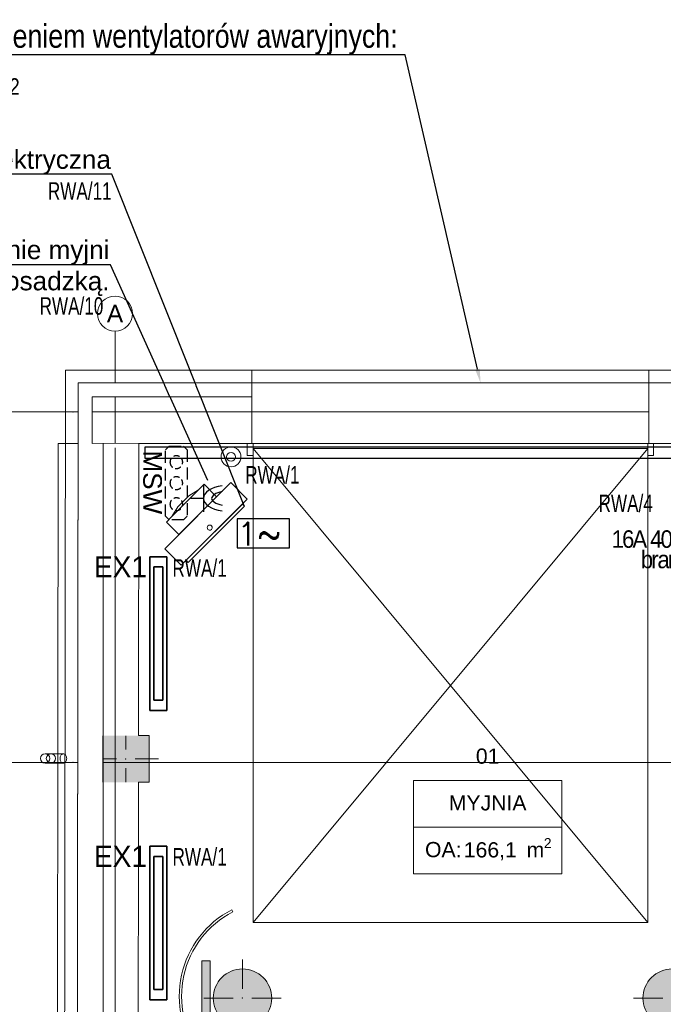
# Model space of a CAD drawing. Header units: millimetres. Extents: x -70539 to 23478, y -51814 to 44720.
# Tile 247 of 256: x -38857 to -33344, y 30710 to 39138. Entities that reach past the tile are written whole.
import ezdxf
from ezdxf import colors
from ezdxf.entities.mleader import LeaderData, LeaderLine
from ezdxf.enums import TextEntityAlignment as Align
from ezdxf.math import Vec2, Vec3

# ---------------------------------------------------------------- set-up
doc = ezdxf.new("R2010")
doc.units = ezdxf.units.MM
doc.set_wipeout_variables(frame=1)
doc.linetypes.add('A.01 RZUT PARTERU$0$Wipeout_Contour', pattern=[100, 0, -100])
doc.linetypes.add('DASHED', pattern=[19.05, 12.7, -6.35])
for name, color, linetype, lineweight in [('_E_wyrownawcza 2', 10, 'DASHED', 25), ('A.01 RZUT PARTERU$0$410-K Osie główne_Nr_pióra__1', 7, 'Continuous', 20), ('A.01 RZUT PARTERU$0$Metryczki pomieszczeń Archicada_Nr_pióra__46', 7, 'Continuous', 20), ('AURA_went_opisy', 7, 'Continuous', 15), ('I-EL_projektowane-połączenia', 80, 'Continuous', 13), ('XREF', 8, 'Continuous', 9)]:
    doc.layers.add(name, color=color, linetype=linetype, lineweight=lineweight)
for name, color, linetype, lineweight, true_color in [('A.01 RZUT PARTERU$0$01 - myjnia_Nr_pióra__95', 7, 'Continuous', 20, 0x7c7c7c), ('A.01 RZUT PARTERU$0$154-Z Ciepłociągi_Nr_pióra__95', 7, 'Continuous', 50, 0x7c7c7c), ('A.01 RZUT PARTERU$0$280-A Dachy Powłoki_Nr_pióra__95', 7, 'Continuous', 20, 0x7c7c7c), ('A.01 RZUT PARTERU$0$410-K Osie główne_Nr_pióra__95', 7, 'Continuous', 20, 0x7c7c7c), ('A.01 RZUT PARTERU$0$420-K Ściany_Nr_pióra__95', 7, 'Continuous', 20, 0x7c7c7c), ('A.01 RZUT PARTERU$0$440-K Słupy_Nr_pióra__95', 7, 'Continuous', 20, 0x7c7c7c), ('A.01 RZUT PARTERU$0$460 - Stropy_Nr_pióra__95', 7, 'Continuous', 13, 0x7c7c7c), ('A.01 RZUT PARTERU$0$530 - Rynny i rury spustowe_Nr_pióra__95', 7, 'Continuous', 20, 0x7c7c7c), ('A.01 RZUT PARTERU$0$Metryczki pomieszczeń Archicada_Nr_pióra__95', 7, 'Continuous', 20, 0x7c7c7c), ('A.01 RZUT PARTERU$0$Nowe_Drzwi Archicad_Nr_pióra__95', 7, 'Continuous', 20, 0x7c7c7c), ('A.01 RZUT PARTERU$0$Rozbiórka_420-K Ściany_Nr_pióra__95', 7, 'Continuous', 20, 0x7c7c7c), ('A.01 RZUT PARTERU$0$Rozbiórka_Drzwi Archicad_Nr_pióra__95', 7, 'Continuous', 20, 0x7c7c7c)]:
    doc.layers.add(name, color=color, linetype=linetype, lineweight=lineweight, true_color=true_color)
for name, color, linetype in [('A.01 RZUT PARTERU$0$420-K Ściany', 7, 'Continuous'), ('e_adresy', 10, 'Continuous'), ('e_gniazda', 10, 'Continuous'), ('e_gniazda opisy', 7, 'Continuous')]:
    doc.layers.add(name, color=color, linetype=linetype)
doc.layers.add('DLX_LUM', color=1, linetype='Continuous', true_color=0xff0000)
doc.layers.add('DLX_LUMKEY_IDX', color=1, linetype='Continuous', true_color=0xff0000)
doc.styles.add('A.01 RZUT PARTERU$0$STYL_AUTOMATYCZNY_1', font='arial.ttf')
doc.styles.add('A.01 RZUT PARTERU$0$STYL_AUTOMATYCZNY_2', font='arial.ttf')
doc.styles.add('Arial', font='arial.ttf', dxfattribs={"height": 14.752994})
doc.styles.add('Arial Narrow', font='ARIALN.TTF')
doc.styles.add('e_nazwy_w_blokach', font='romans.shx')
doc.styles.get("Standard").update_dxf_attribs({"font": 'arial.ttf'})
doc.styles.add('TableTextStyle', font='txt')

# ---------------------------------------------------------------- blocks, each defined once
blk = doc.blocks.new('A.01 RZUT PARTERU')
at = {"layer": 'A.01 RZUT PARTERU$0$01 - myjnia_Nr_pióra__95', "linetype": 'Continuous', "lineweight": 5}
for points in [[(123.54, 2508.49), (123.54, 2564.01), (116.54, 2564.01), (116.54, 2508.49)], [(176.23, 2532.01, 0.414214), (151.23, 2557.01, 0.414214), (126.23, 2532.01, 0.414214), (151.23, 2507.01, 0.414214)], [(494.27, 2532.01, 0.414214), (519.27, 2507.01, 0.414214), (544.27, 2532.01, 0.414214), (519.27, 2557.01, 0.414214)]]:
    blk.add_hatch(color=8, dxfattribs=at).paths.add_polyline_path(points)
at = {"layer": 'A.01 RZUT PARTERU$0$440-K Słupy_Nr_pióra__95', "linetype": 'Continuous', "lineweight": 5}
for points in [[(31.2, 2756.81), (31.2, 2716.81), (62.2, 2716.81), (62.26, 2756.81)], [(62.2, 2716.81), (71.2, 2716.81), (71.2, 2756.81), (62.26, 2756.81)]]:
    blk.add_hatch(color=8, dxfattribs=at).paths.add_polyline_path(points)
at = {"color": 8, "lineweight": 5}
blk.add_line((62.57, 3006.65), (159.38, 3006.65), dxfattribs=at)
at = {"layer": 'A.01 RZUT PARTERU$0$01 - myjnia_Nr_pióra__95', "color": 8, "linetype": 'Continuous', "lineweight": 5}
for p, q in [((151.23, 2540.01), (151.23, 2565.01)), ((143.23, 2532.01), (118.23, 2532.01)), ((159.23, 2532.01), (184.23, 2532.01)), ((511.27, 2532.01), (486.27, 2532.01))]:
    blk.add_line(p, q, dxfattribs=at)
at = {"layer": 'A.01 RZUT PARTERU$0$01 - myjnia_Nr_pióra__95', "color": 8, "linetype": 'Continuous', "lineweight": 5, "flags": 128}
for points in [[(142.97, 2605.88), (142.05, 2607.66)], [(123.54, 2564.01), (116.54, 2564.01)], [(116.54, 2564.01), (116.54, 2508.49)], [(123.54, 2508.49), (123.54, 2564.01)]]:
    blk.add_lwpolyline(points, dxfattribs=at)
for points in [[(176.23, 2532.01, -0.414214), (151.23, 2507.01, -0.414214), (126.23, 2532.01, -0.414214), (151.23, 2557.01, -0.414214)], [(494.27, 2532.01, 0.414214), (519.27, 2507.01, 0.414214), (544.27, 2532.01, 0.414214), (519.27, 2557.01, 0.414214)]]:
    blk.add_lwpolyline(points, format="xyb", close=True, dxfattribs=at)
at = {"layer": 'A.01 RZUT PARTERU$0$01 - myjnia_Nr_pióra__95', "color": 8, "linetype": 'Continuous', "lineweight": 5}
for radius in [83.07, 81.07]:
    blk.add_arc((180.18, 2533.86), radius, 117.32172, 217.85437, dxfattribs=at)
blk.add_point((151.23, 2532.01), dxfattribs=at)
at = {"layer": 'A.01 RZUT PARTERU$0$154-Z Ciepłociągi_Nr_pióra__95', "color": 8, "linetype": 'Continuous', "lineweight": 5}
for p, q in [((84.67, 2916.72), (141.24, 2973.29)), ((113.7, 2967.16), (90.8, 2944.26)), ((105.29, 2962.1), (113.7, 2967.16)), ((113.7, 2967.16), (118.41, 2971.87)), ((118.41, 2971.87), (129.12, 2961.17)), ((141.24, 2973.29), (155.38, 2959.15)), ((95.86, 2952.67), (105.29, 2962.1)), ((129.12, 2961.17), (96.79, 2928.85)), ((155.38, 2959.15), (98.81, 2902.58)), ((90.8, 2944.26), (95.86, 2952.67)), ((103.05, 2906.82), (151.14, 2954.91)), ((152.9, 2953.14), (104.82, 2905.06)), ((151.14, 2954.91), (152.9, 2953.14)), ((86.09, 2939.55), (90.8, 2944.26)), ((96.79, 2928.85), (86.09, 2939.55)), ((98.81, 2902.58), (84.67, 2916.72)), ((104.82, 2905.06), (103.05, 2906.82))]:
    blk.add_line(p, q, dxfattribs=at)
for start, end in [(45, 225), (225, 45)]:
    blk.add_arc((123.21, 2934.76), 2.2, start, end, dxfattribs=at)
at = {"layer": 'A.01 RZUT PARTERU$0$280-A Dachy Powłoki_Nr_pióra__95', "color": 8, "linetype": 'Continuous', "lineweight": 5, "flags": 128}
for points in [[(-10.18, 59.91), (-6.55, 3006.84)], [(-6.55, 3006.84), (13.45, 3006.84)], [(13.45, 3006.84), (14.52, 3006.84), (31.49, 3006.82), (31.84, 3006.82)], [(13.45, 3006.84), (13.45, 59.93)], [(14.52, 59.93), (14.52, 3006.84)], [(31.49, 59.91), (31.49, 3006.82)]]:
    blk.add_lwpolyline(points, dxfattribs=at)
at = {"layer": 'A.01 RZUT PARTERU$0$410-K Osie główne_Nr_pióra__95', "color": 8, "linetype": 'Continuous', "lineweight": 5}
for p, q in [((42.06, 3003), (42.06, 3103)), ((6.13, 3033.81), (-93.87, 3033.81)), ((6.13, 3033.81), (1039.92, 3033.81)), ((6.13, 2733.81), (-93.87, 2733.81)), ((6.13, 2733.81), (1039.92, 2733.81))]:
    blk.add_line(p, q, dxfattribs=at)
blk.add_circle((42.06, 3118), 15, dxfattribs=at)
for p in [(6.13, 3033.81), (6.13, 3033.81), (42.06, 3003), (42.06, 3003), (6.13, 2733.81), (6.13, 2733.81)]:
    blk.add_point(p, dxfattribs=at)
at = {"layer": 'A.01 RZUT PARTERU$0$420-K Ściany_Nr_pióra__95', "color": 8, "linetype": 'Continuous', "lineweight": 5}
for p, q in [((62.57, 3006.65), (159.38, 3006.65)), ((159.38, 3006.65), (155.38, 3006.65)), ((159.38, 3006.65), (155.38, 3006.65))]:
    blk.add_line(p, q, dxfattribs=at)
at = {"layer": 'A.01 RZUT PARTERU$0$420-K Ściany_Nr_pióra__95', "color": 8, "linetype": 'Continuous', "lineweight": 5, "flags": 128}
for points in [[(-0.35, 3069.65), (-4.21, -3.07)], [(-0.35, 3069.65), (62.65, 3069.65)], [(159.38, 3069.65), (62.65, 3069.65)], [(499.38, 3069.65), (159.38, 3069.65)], [(654.3, 3069.65), (499.38, 3069.65)]]:
    blk.add_lwpolyline(points, dxfattribs=at)
at = {"layer": 'A.01 RZUT PARTERU$0$440-K Słupy_Nr_pióra__95', "color": 8, "linetype": 'Continuous', "lineweight": 5}
for p, q in [((51.2, 2744.81), (51.2, 2764.81)), ((43.2, 2736.81), (23.2, 2736.81)), ((59.2, 2736.81), (79.2, 2736.81)), ((51.2, 2728.81), (51.2, 2708.81))]:
    blk.add_line(p, q, dxfattribs=at)
at = {"layer": 'A.01 RZUT PARTERU$0$440-K Słupy_Nr_pióra__95', "color": 8, "linetype": 'Continuous', "lineweight": 5, "flags": 128}
blk.add_lwpolyline([(62.2, 2716.81), (71.2, 2716.81), (71.2, 2756.81), (62.26, 2756.81)], dxfattribs=at)
at = {"layer": 'A.01 RZUT PARTERU$0$440-K Słupy_Nr_pióra__95', "color": 8, "linetype": 'Continuous', "lineweight": 5}
blk.add_point((51.2, 2736.81), dxfattribs=at)
at = {"layer": 'A.01 RZUT PARTERU$0$530 - Rynny i rury spustowe_Nr_pióra__95', "color": 8, "linetype": 'Continuous', "lineweight": 5}
for p, q in [((-17.79, 2741.2), (-12.79, 2741.2)), ((-2.18, 2741.2), (-12.79, 2741.2)), ((-12.79, 2733.2), (-17.79, 2733.2)), ((-12.79, 2733.2), (-2.18, 2733.2))]:
    blk.add_line(p, q, dxfattribs=at)
at = {"layer": 'A.01 RZUT PARTERU$0$530 - Rynny i rury spustowe_Nr_pióra__95', "color": 8, "linetype": 'Continuous', "lineweight": 5, "flags": 128}
for points in [[(-12.79, 2741.2, -1), (-12.79, 2733.2, -1)], [(-12.79, 2733.2, -1), (-12.79, 2741.2, -1)], [(-12.79, 2733.2, -1), (-12.79, 2741.2, -1)], [(-12.79, 2733.2, 1), (-12.79, 2741.2, 1)], [(-12.79, 2733.2, 1), (-12.79, 2741.2, 1)], [(-12.79, 2741.2, 1), (-12.79, 2733.2, 1)]]:
    blk.add_lwpolyline(points, format="xyb", close=True, dxfattribs=at)
blk.add_lwpolyline([(-2.18, 2733.2), (-1.69, 2733.26), (-1.21, 2733.44), (-0.77, 2733.73), (-0.36, 2734.13), (-0.01, 2734.63), (0.27, 2735.2), (0.48, 2735.83), (0.61, 2736.5), (0.65, 2737.2), (0.61, 2737.89), (0.48, 2738.57), (0.27, 2739.2), (-0.01, 2739.77), (-0.36, 2740.26), (-0.77, 2740.66), (-1.21, 2740.96), (-1.69, 2741.14), (-2.18, 2741.2), (-2.67, 2741.14), (-3.15, 2740.96), (-3.59, 2740.66), (-4, 2740.26), (-4.35, 2739.77), (-4.63, 2739.2), (-4.84, 2738.57), (-4.96, 2737.89), (-5.01, 2737.2), (-4.96, 2736.5), (-4.84, 2735.83), (-4.63, 2735.2), (-4.35, 2734.63), (-4, 2734.13), (-3.59, 2733.73), (-3.15, 2733.44), (-2.67, 2733.26)], close=True, dxfattribs=at)
at = {"layer": 'A.01 RZUT PARTERU$0$530 - Rynny i rury spustowe_Nr_pióra__95', "color": 8, "linetype": 'Continuous', "lineweight": 5}
for centre, start, end in [((-17.79, 2737.2), 90, 270), ((-17.79, 2737.2), 90, 270), ((-17.79, 2737.2), 270, 90), ((-17.79, 2737.2), 270, 90), ((-12.79, 2737.2), 90, 270), ((-12.79, 2737.2), 270, 90)]:
    blk.add_arc(centre, 4, start, end, dxfattribs=at)
at = {"layer": 'A.01 RZUT PARTERU$0$Metryczki pomieszczeń Archicada_Nr_pióra__95', "color": 8, "linetype": 'Continuous', "lineweight": 5}
for p, q in [((297.68, 2718.43), (297.68, 2638.43)), ((424.74, 2718.43), (297.68, 2718.43)), ((297.68, 2718.43), (424.74, 2718.43)), ((297.68, 2678.43), (297.68, 2718.43)), ((424.74, 2638.43), (424.74, 2718.43)), ((424.74, 2718.43), (424.74, 2678.43)), ((424.74, 2678.43), (297.68, 2678.43)), ((297.68, 2678.43), (424.74, 2678.43)), ((297.68, 2638.43), (297.68, 2678.43)), ((424.74, 2678.43), (424.74, 2638.43)), ((297.68, 2638.43), (424.74, 2638.43)), ((424.74, 2638.43), (297.68, 2638.43))]:
    blk.add_line(p, q, dxfattribs=at)
at = {"layer": 'A.01 RZUT PARTERU$0$Nowe_Drzwi Archicad_Nr_pióra__95', "color": 8, "linetype": 'Continuous', "lineweight": 5}
for p, q in [((160.38, 3006.65), (155.38, 3006.65)), ((155.38, 3006.65), (155.38, 2996.65)), ((159.38, 3006.65), (155.38, 3006.65)), ((159.38, 3006.65), (155.38, 3006.65)), ((160.38, 2996.65), (160.38, 3006.65)), ((160.38, 3006.65), (160.38, 3002.65)), ((160.38, 2596.65), (160.38, 3002.65)), ((155.38, 2996.65), (160.38, 2996.65)), ((498.38, 2996.65), (503.38, 2996.65)), ((498.38, 2596.65), (160.38, 2596.65))]:
    blk.add_line(p, q, dxfattribs=at)
at = {"layer": 'A.01 RZUT PARTERU$0$Rozbiórka_Drzwi Archicad_Nr_pióra__95', "color": 8, "linetype": 'Continuous', "lineweight": 5}
for p, q in [((160.38, 3006.65), (155.38, 3006.65)), ((155.38, 3006.65), (155.38, 2996.65)), ((159.38, 3006.65), (155.38, 3006.65)), ((159.38, 3006.65), (155.38, 3006.65)), ((160.38, 2996.65), (160.38, 3006.65)), ((160.38, 3006.65), (160.38, 3002.65)), ((160.38, 2596.65), (160.38, 3002.65)), ((155.38, 2996.65), (160.38, 2996.65)), ((498.38, 2996.65), (503.38, 2996.65)), ((498.38, 2596.65), (160.38, 2596.65))]:
    blk.add_line(p, q, dxfattribs=at)
at = {"layer": 'A.01 RZUT PARTERU$0$410-K Osie główne_Nr_pióra__1', "color": 8, "lineweight": 5, "style": 'A.01 RZUT PARTERU$0$STYL_AUTOMATYCZNY_2'}
blk.add_text('A', height=15, dxfattribs=at).set_placement((42.06, 3125.5), align=Align.TOP_CENTER)
at = {"layer": 'A.01 RZUT PARTERU$0$Metryczki pomieszczeń Archicada_Nr_pióra__46', "color": 8, "lineweight": 5, "style": 'A.01 RZUT PARTERU$0$STYL_AUTOMATYCZNY_1'}
for s, p in [('01', (361.21, 2745.68)), ('MYJNIA', (361.21, 2705.68)), ('OA: ', (325.73, 2665.68))]:
    blk.add_text(s, height=13, dxfattribs=at).set_placement(p, align=Align.TOP_CENTER)
at = {"layer": 'A.01 RZUT PARTERU$0$Metryczki pomieszczeń Archicada_Nr_pióra__46', "color": 8, "linetype": 'Continuous', "lineweight": 5, "style": 'A.01 RZUT PARTERU$0$STYL_AUTOMATYCZNY_1'}
for s, height, p in [('166,1', 13, (340.77, 2652.46)), ('2', 8.58, (409.31, 2660.39)), (' m', 13, (389.5, 2652.46))]:
    blk.add_text(s, height=height, dxfattribs=at).set_placement(p)
at = {"color": 8, "linetype": 'A.01 RZUT PARTERU$0$Wipeout_Contour', "lineweight": 5, "ltscale": 12546.270513}
blk.add_wipeout([(499.38, 3058.7), (499.38, 3056.7), (854.81, 3056.7), (854.79, 3058.7)], dxfattribs=at).dxf.layer = 'A.01 RZUT PARTERU$0$420-K Ściany'
at = {"color": 8, "linetype": 'A.01 RZUT PARTERU$0$Wipeout_Contour', "lineweight": 5, "ltscale": 12239.155306}
blk.add_wipeout([(12.58, 3058.7), (12.58, 3056.7), (159.38, 3056.7), (159.38, 3058.7)], dxfattribs=at).dxf.layer = 'A.01 RZUT PARTERU$0$420-K Ściany'
at = {"color": 8, "linetype": 'A.01 RZUT PARTERU$0$Wipeout_Contour', "lineweight": 5, "ltscale": 12523.978871}
blk.add_wipeout([(499.38, 3056.7), (499.38, 3046.7), (856.89, 3046.7), (856.81, 3056.7)], dxfattribs=at).dxf.layer = 'A.01 RZUT PARTERU$0$420-K Ściany'
at = {"layer": 'A.01 RZUT PARTERU$0$420-K Ściany_Nr_pióra__95', "color": 8, "linetype": 'Continuous', "lineweight": 5, "flags": 128}
blk.add_lwpolyline([(854.79, 3058.7), (499.38, 3058.7)], dxfattribs=at)
at = {"color": 8, "linetype": 'A.01 RZUT PARTERU$0$Wipeout_Contour', "lineweight": 5, "ltscale": 12215.286761}
blk.add_wipeout([(22.57, 3046.7), (159.38, 3046.7), (159.38, 3056.7), (22.58, 3056.7)], dxfattribs=at).dxf.layer = 'A.01 RZUT PARTERU$0$420-K Ściany'
at = {"color": 8, "linetype": 'A.01 RZUT PARTERU$0$Wipeout_Contour', "lineweight": 5, "ltscale": 12509.851828}
blk.add_wipeout([(866.89, 3046.7), (499.38, 3046.7), (499.38, 3046.65), (866.89, 3046.65)], dxfattribs=at).dxf.layer = 'A.01 RZUT PARTERU$0$420-K Ściany'
at = {"color": 8, "lineweight": 5}
for p, q in [((22.62, 3046.7), (22.62, 3046.65)), ((159.38, 3046.7), (22.62, 3046.7)), ((22.62, 3046.65), (159.38, 3046.65)), ((159.38, 3046.65), (62.62, 3046.65)), ((159.38, 3046.65), (159.38, 3046.7)), ((159.38, 3006.65), (159.38, 3046.65))]:
    blk.add_line(p, q, dxfattribs=at)
at = {"layer": 'A.01 RZUT PARTERU$0$420-K Ściany_Nr_pióra__95', "color": 8, "linetype": 'Continuous', "lineweight": 5, "flags": 128}
for points in [[(159.38, 3058.7), (12.58, 3058.7)], [(499.38, 3058.7), (159.38, 3058.7)], [(159.38, 3058.7), (159.38, 3056.7), (159.38, 3046.7), (159.38, 3046.65), (159.38, 3006.65)]]:
    blk.add_lwpolyline(points, dxfattribs=at)
at = {"layer": 'A.01 RZUT PARTERU$0$Nowe_Drzwi Archicad_Nr_pióra__95', "color": 8, "linetype": 'Continuous', "lineweight": 5}
blk.add_line((159.38, 3069.65), (159.38, 3006.65), dxfattribs=at)
blk.add_line((159.38, 3069.65), (159.38, 3006.65), dxfattribs=at)
at = {"layer": 'A.01 RZUT PARTERU$0$Rozbiórka_420-K Ściany_Nr_pióra__95', "color": 8, "linetype": 'Continuous', "lineweight": 5, "flags": 128}
blk.add_lwpolyline([(159.38, 3069.65), (159.38, 3006.65)], dxfattribs=at)
at = {"layer": 'A.01 RZUT PARTERU$0$Rozbiórka_Drzwi Archicad_Nr_pióra__95', "color": 8, "linetype": 'Continuous', "lineweight": 5}
blk.add_line((159.38, 3069.65), (159.38, 3006.65), dxfattribs=at)
blk.add_line((159.38, 3069.65), (159.38, 3006.65), dxfattribs=at)
at = {"color": 8, "linetype": 'A.01 RZUT PARTERU$0$Wipeout_Contour', "lineweight": 5, "ltscale": 12431.951678}
blk.add_wipeout([(866.94, 3046.65), (499.38, 3046.65), (499.38, 3006.65), (867.28, 3006.65)], dxfattribs=at).dxf.layer = 'A.01 RZUT PARTERU$0$420-K Ściany'
at = {"layer": 'A.01 RZUT PARTERU$0$420-K Ściany_Nr_pióra__95', "color": 8, "linetype": 'Continuous', "lineweight": 5}
blk.add_line((499.38, 3006.65), (503.38, 3006.65), dxfattribs=at)
blk.add_line((499.38, 3006.65), (503.38, 3006.65), dxfattribs=at)
at = {"layer": 'A.01 RZUT PARTERU$0$420-K Ściany_Nr_pióra__95', "color": 8, "linetype": 'Continuous', "lineweight": 5, "flags": 128}
for points in [[(499.38, 3006.65), (499.38, 3046.65), (499.38, 3046.7), (499.38, 3056.7), (499.38, 3058.7)], [(159.38, 3006.65), (499.38, 3006.65)], [(159.38, 3006.65), (499.38, 3006.65)], [(499.38, 3006.65), (621.38, 3006.65)], [(499.38, 3006.65), (621.38, 3006.65)]]:
    blk.add_lwpolyline(points, dxfattribs=at)
at = {"layer": 'A.01 RZUT PARTERU$0$Nowe_Drzwi Archicad_Nr_pióra__95', "color": 8, "linetype": 'Continuous', "lineweight": 5}
for p, q in [((499.38, 3069.65), (499.38, 3006.65)), ((499.38, 3069.65), (499.38, 3006.65)), ((498.38, 3006.65), (160.38, 3006.65)), ((160.38, 3002.65), (498.38, 2596.65)), ((498.38, 3002.65), (160.38, 2596.65)), ((160.38, 3002.65), (498.38, 3002.65)), ((503.38, 3006.65), (498.38, 3006.65)), ((498.38, 3006.65), (498.38, 2996.65)), ((498.38, 3002.65), (498.38, 3006.65)), ((498.38, 3002.65), (498.38, 2596.65)), ((499.38, 3006.65), (503.38, 3006.65)), ((499.38, 3006.65), (503.38, 3006.65)), ((503.38, 2996.65), (503.38, 3006.65))]:
    blk.add_line(p, q, dxfattribs=at)
at = {"layer": 'A.01 RZUT PARTERU$0$Rozbiórka_420-K Ściany_Nr_pióra__95', "color": 8, "linetype": 'Continuous', "lineweight": 5, "flags": 128}
blk.add_lwpolyline([(499.38, 3006.65), (499.38, 3069.65)], dxfattribs=at)
at = {"layer": 'A.01 RZUT PARTERU$0$Rozbiórka_Drzwi Archicad_Nr_pióra__95', "color": 8, "linetype": 'Continuous', "lineweight": 5}
for p, q in [((499.38, 3069.65), (499.38, 3006.65)), ((499.38, 3069.65), (499.38, 3006.65)), ((498.38, 3006.65), (160.38, 3006.65)), ((160.38, 3002.65), (498.38, 2596.65)), ((498.38, 3002.65), (160.38, 2596.65)), ((160.38, 3002.65), (498.38, 3002.65)), ((503.38, 3006.65), (498.38, 3006.65)), ((498.38, 3006.65), (498.38, 2996.65)), ((498.38, 3002.65), (498.38, 3006.65)), ((498.38, 3002.65), (498.38, 2596.65)), ((499.38, 3006.65), (503.38, 3006.65)), ((499.38, 3006.65), (503.38, 3006.65)), ((503.38, 2996.65), (503.38, 3006.65))]:
    blk.add_line(p, q, dxfattribs=at)
at = {"color": 8, "linetype": 'A.01 RZUT PARTERU$0$Wipeout_Contour', "lineweight": 5, "ltscale": 9174.670665}
blk.add_wipeout([(12.58, 3058.7), (10.58, 3058.7), (12.58, 3056.7)], dxfattribs=at).dxf.layer = 'A.01 RZUT PARTERU$0$420-K Ściany'
at = {"color": 8, "linetype": 'A.01 RZUT PARTERU$0$Wipeout_Contour', "lineweight": 5, "ltscale": 9160.793115}
blk.add_wipeout([(22.58, 3056.7), (12.58, 3056.7), (22.57, 3046.7)], dxfattribs=at).dxf.layer = 'A.01 RZUT PARTERU$0$420-K Ściany'
at = {"color": 8, "lineweight": 5}
for p, q in [((22.62, 3046.7), (22.57, 3046.7)), ((22.57, 3046.7), (22.62, 3046.65)), ((22.62, 3046.65), (22.62, 3046.7)), ((62.62, 3046.65), (22.62, 3046.65))]:
    blk.add_line(p, q, dxfattribs=at)
at = {"color": 8, "linetype": 'A.01 RZUT PARTERU$0$Wipeout_Contour', "lineweight": 5, "ltscale": 9171.666879}
blk.add_wipeout([(10.58, 3056.7), (12.58, 3056.7), (10.58, 3058.7)], dxfattribs=at).dxf.layer = 'A.01 RZUT PARTERU$0$420-K Ściany'
at = {"color": 8, "linetype": 'A.01 RZUT PARTERU$0$Wipeout_Contour', "lineweight": 5, "ltscale": 6138.335975}
blk.add_wipeout([(6.75, 9.87), (8.75, 9.86), (12.58, 3056.7), (10.58, 3056.7)], dxfattribs=at).dxf.layer = 'A.01 RZUT PARTERU$0$420-K Ściany'
at = {"color": 8, "linetype": 'A.01 RZUT PARTERU$0$Wipeout_Contour', "lineweight": 5, "ltscale": 9149.741401}
blk.add_wipeout([(12.57, 3046.7), (22.57, 3046.7), (12.58, 3056.7)], dxfattribs=at).dxf.layer = 'A.01 RZUT PARTERU$0$420-K Ściany'
at = {"layer": 'A.01 RZUT PARTERU$0$420-K Ściany_Nr_pióra__95', "color": 8, "linetype": 'Continuous', "lineweight": 5, "flags": 128}
blk.add_lwpolyline([(10.58, 3058.7), (12.58, 3058.7)], dxfattribs=at)
at = {"color": 8, "linetype": 'A.01 RZUT PARTERU$0$Wipeout_Contour', "lineweight": 5, "ltscale": 6142.025808}
blk.add_wipeout([(8.77, 19.86), (18.77, 19.85), (22.57, 3046.7), (12.57, 3046.7)], dxfattribs=at).dxf.layer = 'A.01 RZUT PARTERU$0$420-K Ściany'
at = {"color": 8, "lineweight": 5}
for p, q in [((22.62, 3046.65), (22.57, 3046.7)), ((22.57, 3046.7), (22.57, 3046.65)), ((22.57, 3046.65), (22.62, 3046.65))]:
    blk.add_line(p, q, dxfattribs=at)
at = {"layer": 'A.01 RZUT PARTERU$0$420-K Ściany_Nr_pióra__95', "color": 8, "linetype": 'Continuous', "lineweight": 5, "flags": 128}
blk.add_lwpolyline([(10.58, 3058.7), (6.75, 9.87)], dxfattribs=at)
at = {"color": 8, "linetype": 'A.01 RZUT PARTERU$0$Wipeout_Contour', "lineweight": 5, "ltscale": 6148.220068}
blk.add_wipeout([(18.77, 19.9), (18.82, 19.9), (22.62, 3046.65), (22.57, 3046.65)], dxfattribs=at).dxf.layer = 'A.01 RZUT PARTERU$0$420-K Ściany'
at = {"color": 8, "lineweight": 5}
for p, q in [((22.62, 3046.65), (22.57, 3006.65)), ((22.57, 3006.65), (62.57, 3006.65))]:
    blk.add_line(p, q, dxfattribs=at)
at = {"color": 8, "linetype": 'A.01 RZUT PARTERU$0$Wipeout_Contour', "lineweight": 5, "ltscale": 61418.732381}
blk.add_wipeout([(22.57, 3006.65), (18.87, 59.9), (58.87, 59.85), (59.19, 313.81), (32.2, 313.81), (32.2, 353.81), (59.24, 353.81), (59.56, 613.81), (32.2, 613.81), (32.2, 653.81), (59.61, 653.81), (59.94, 913.81), (32.2, 913.81), (32.2, 953.81), (59.99, 953.81), (60.31, 1210.81), (32.2, 1210.81), (32.2, 1250.81), (60.36, 1250.81), (60.69, 1513.81), (32.2, 1513.81), (32.2, 1553.81), (60.74, 1553.81), (61.07, 1813.81), (32.2, 1813.81), (32.2, 1853.81), (61.12, 1853.81), (61.45, 2113.81), (32.2, 2113.81), (32.2, 2153.81), (61.5, 2153.81), (61.82, 2413.81), (32.2, 2413.81), (32.2, 2453.81), (61.87, 2453.81), (62.2, 2716.81), (31.2, 2716.81), (31.2, 2756.81), (62.26, 2756.81), (62.57, 3006.65)], dxfattribs=at).dxf.layer = 'A.01 RZUT PARTERU$0$420-K Ściany'
at = {"layer": 'A.01 RZUT PARTERU$0$280-A Dachy Powłoki_Nr_pióra__95', "color": 8, "linetype": 'Continuous', "lineweight": 5, "flags": 128}
blk.add_lwpolyline([(31.84, 3006.82), (31.84, 59.91)], dxfattribs=at)
at = {"layer": 'A.01 RZUT PARTERU$0$410-K Osie główne_Nr_pióra__95', "color": 8, "linetype": 'Continuous', "lineweight": 5}
blk.add_line((42.06, 3003), (42.06, 22.12), dxfattribs=at)
at = {"layer": 'A.01 RZUT PARTERU$0$420-K Ściany_Nr_pióra__95', "color": 8, "linetype": 'Continuous', "lineweight": 5}
blk.add_line((62.57, 3006.65), (159.38, 3006.65), dxfattribs=at)
at = {"layer": 'A.01 RZUT PARTERU$0$420-K Ściany_Nr_pióra__95', "color": 8, "linetype": 'Continuous', "lineweight": 5, "flags": 128}
for points in [[(62.26, 2756.81), (62.57, 3006.65)], [(62.26, 2756.81), (62.57, 3006.65)], [(61.87, 2453.81), (62.2, 2716.81)], [(61.87, 2453.81), (62.2, 2716.81)]]:
    blk.add_lwpolyline(points, dxfattribs=at)
at = {"layer": 'A.01 RZUT PARTERU$0$460 - Stropy_Nr_pióra__95', "color": 8, "linetype": 'Continuous', "lineweight": 5, "flags": 128}
blk.add_lwpolyline([(6.75, 7.87), (658.57, 7.05), (655.73, 2276.77), (1099.75, 2276.77), (1099.75, 2747.25), (655.14, 2747.25), (654.75, 3058.7), (10.58, 3058.7)], close=True, dxfattribs=at)
blk = doc.blocks.new('_E_MSW')
at = {"layer": '_E_wyrownawcza 2'}
for p, q in [((149054.8, -25445.2), (149050.8, -25449)), ((149125.9, -25445.2), (149129.9, -25449)), ((149054.8, -25468.2), (149050.8, -25464.4)), ((149125.9, -25468.2), (149129.9, -25464.4))]:
    blk.add_line(p, q, dxfattribs=at)
for points in [[(149050.8, -25449), (149050.8, -25464.4)], [(149125.9, -25445.2), (149054.8, -25445.2)], [(149129.9, -25464.4), (149129.9, -25449)], [(149054.8, -25468.2), (149125.9, -25468.2)]]:
    blk.add_lwpolyline(points, dxfattribs=at)
at = {"layer": '_E_wyrownawcza 2', "ltscale": 0.5}
for centre in [(149068, -25456.7), (149090.5, -25456.7), (149113, -25456.7)]:
    blk.add_circle(centre, 6.8, dxfattribs=at)
at = {"layer": '_E_wyrownawcza 2', "linetype": 'Continuous', "ltscale": 0.5, "style": 'Arial', "flags": 4}
for tag, p in [('OBWÓD', (149134.9, -25460.2)), ('LP', (149041.7, -25485.4)), ('ROZDZ.', (149119.6, -25484.4))]:
    blk.add_attdef(tag, p, '', height=12, dxfattribs=at)
blk = doc.blocks.new('*U430')
for p, q in [((-10.8, -11.47), (-10.8, 11.47)), ((-10.8, 0), (0, 0))]:
    blk.add_line(p, q)
for centre, major_axis, ratio, start_param, end_param in [((-33.75, 0), (-22.95, 0), 0.492366, 1.869329, 4.413857), ((-41.58, 0), (23.74, 0), 0.314787, -0.909412, 0.909412)]:
    blk.add_ellipse(centre, major_axis=major_axis, ratio=ratio, start_param=start_param, end_param=end_param)
at = {"layer": 'e_gniazda opisy', "style": 'e_nazwy_w_blokach', "width": 0.7}
blk.add_attdef('TYP', text='', height=25, dxfattribs=at).set_placement((-35.72, -12.5), align=Align.RIGHT)
blk = doc.blocks.new('przylacze_1faz')
blk.add_lwpolyline([(0, 25), (0, 0), (45, 0), (45, 25)], close=True)
at = {"linetype": 'ByBlock', "style": 'e_nazwy_w_blokach'}
blk.add_text('1~', height=20, dxfattribs=at).set_placement((0, 2.01))

msp = doc.modelspace()

# ---------------------------------------------------------------- block references
at = {"layer": 'XREF', "xscale": 10, "yscale": 10, "zscale": 10}
msp.add_blockref('A.01 RZUT PARTERU', (-38460.6, 5442.3), dxfattribs=at)

# ---------------------------------------------------------------- next in the draw order: linework, layer by layer
msp.add_lwpolyline([(-37781.5, 35480.9), (-32240.4, 35480.9), (-32240.4, 35380.9), (-37781.5, 35380.9), (-37781.5, 35480.9)])
at = {"layer": 'DLX_LUM'}
for points in [[(-37741.7, 34541, 0), (-37741.7, 33226, 0)], [(-37741.7, 33226, 0), (-37741.7, 34541, 0)], [(-37741.7, 34541, 0), (-37741.7, 34541, 0)], [(-37596.7, 34541, 0), (-37741.7, 34541, 0)], [(-37741.7, 34541, 0), (-37741.7, 34541, 0)], [(-37741.7, 34541, 0), (-37596.7, 34541, 0)], [(-37741.7, 34541, 0), (-37596.7, 34541, 0)], [(-37741.7, 33226, 0), (-37741.7, 34541, 0)], [(-37596.7, 34541, 0), (-37741.7, 34541, 0)], [(-37741.7, 34541, 0), (-37741.7, 33226, 0)], [(-37596.7, 33226, 0), (-37596.7, 34541, 0)], [(-37596.7, 34541, 0), (-37596.7, 34541, 0)], [(-37596.7, 34541, 0), (-37596.7, 33226, 0)], [(-37596.7, 34541, 0), (-37596.7, 34541, 0)], [(-37596.7, 34541, 0), (-37596.7, 33226, 0)], [(-37596.7, 33226, 0), (-37596.7, 34541, 0)], [(-37706.7, 34453.5, 0), (-37706.7, 33313.5, 0)], [(-37631.7, 34453.5, 0), (-37706.7, 34453.5, 0)], [(-37706.7, 33313.5, 0), (-37706.7, 34453.5, 0)], [(-37706.7, 34453.5, 0), (-37631.7, 34453.5, 0)], [(-37631.7, 33313.5, 0), (-37631.7, 34453.5, 0)], [(-37631.7, 34453.5, 0), (-37631.7, 33313.5, 0)], [(-37706.7, 33313.5, 0), (-37631.7, 33313.5, 0)], [(-37631.7, 33313.5, 0), (-37706.7, 33313.5, 0)], [(-37741.7, 33226, 0), (-37741.7, 33226, 0)], [(-37741.7, 33226, 0), (-37596.7, 33226, 0)], [(-37596.7, 33226, 0), (-37741.7, 33226, 0)], [(-37741.7, 33226, 0), (-37741.7, 33226, 0)], [(-37596.7, 33226, 0), (-37741.7, 33226, 0)], [(-37741.7, 33226, 0), (-37596.7, 33226, 0)], [(-37596.7, 33226, 0), (-37596.7, 33226, 0)], [(-37596.7, 33226, 0), (-37596.7, 33226, 0)], [(-37741.7, 32062.9, 0), (-37741.7, 30747.9, 0)], [(-37741.7, 30747.9, 0), (-37741.7, 32062.9, 0)], [(-37741.7, 32062.9, 0), (-37741.7, 32062.9, 0)], [(-37596.7, 32062.9, 0), (-37741.7, 32062.9, 0)], [(-37741.7, 32062.9, 0), (-37741.7, 32062.9, 0)], [(-37741.7, 32062.9, 0), (-37596.7, 32062.9, 0)], [(-37741.7, 32062.9, 0), (-37596.7, 32062.9, 0)], [(-37741.7, 30747.9, 0), (-37741.7, 32062.9, 0)], [(-37596.7, 32062.9, 0), (-37741.7, 32062.9, 0)], [(-37741.7, 32062.9, 0), (-37741.7, 30747.9, 0)], [(-37596.7, 30747.9, 0), (-37596.7, 32062.9, 0)], [(-37596.7, 32062.9, 0), (-37596.7, 32062.9, 0)], [(-37596.7, 32062.9, 0), (-37596.7, 30747.9, 0)], [(-37596.7, 32062.9, 0), (-37596.7, 32062.9, 0)], [(-37596.7, 32062.9, 0), (-37596.7, 30747.9, 0)], [(-37596.7, 30747.9, 0), (-37596.7, 32062.9, 0)], [(-37706.7, 31975.4, 0), (-37706.7, 30835.4, 0)], [(-37631.7, 31975.4, 0), (-37706.7, 31975.4, 0)], [(-37706.7, 30835.4, 0), (-37706.7, 31975.4, 0)], [(-37706.7, 31975.4, 0), (-37631.7, 31975.4, 0)], [(-37631.7, 30835.4, 0), (-37631.7, 31975.4, 0)], [(-37631.7, 31975.4, 0), (-37631.7, 30835.4, 0)], [(-37706.7, 30835.4, 0), (-37631.7, 30835.4, 0)], [(-37631.7, 30835.4, 0), (-37706.7, 30835.4, 0)], [(-37741.7, 30747.9, 0), (-37741.7, 30747.9, 0)], [(-37741.7, 30747.9, 0), (-37596.7, 30747.9, 0)], [(-37596.7, 30747.9, 0), (-37741.7, 30747.9, 0)], [(-37741.7, 30747.9, 0), (-37741.7, 30747.9, 0)], [(-37596.7, 30747.9, 0), (-37741.7, 30747.9, 0)], [(-37741.7, 30747.9, 0), (-37596.7, 30747.9, 0)], [(-37596.7, 30747.9, 0), (-37596.7, 30747.9, 0)], [(-37596.7, 30747.9, 0), (-37596.7, 30747.9, 0)]]:
    msp.add_polyline3d(points, dxfattribs=at)
at = {"layer": 'I-EL_projektowane-połączenia', "color": 1}
for radius in [85.4, 37.7]:
    msp.add_circle((-37046.6, 35395.7, -0.8), radius, dxfattribs=at)

# ---------------------------------------------------------------- next in the draw order: block references
at = {"layer": '_E_wyrownawcza 2'}
ref = msp.add_blockref('_E_MSW', (-241168.3, 1227894.6, 0), dxfattribs=dict(at, xscale=-8, yscale=8, zscale=8, rotation=89.99999999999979))
ref.add_attrib('LP', 'MSW', (-37798.6, 35450.9, 0), dxfattribs={"linetype": 'Continuous', "ltscale": 0.5, "height": 160, "rotation": 270, "style": 'Arial'})
at = {"layer": 'e_gniazda', "color": 7, "xscale": 10, "yscale": 10, "zscale": 10, "rotation": 180}
msp.add_blockref('*U430', (-37391, 35040.6), dxfattribs=at)
at = {"layer": 'e_gniazda', "color": 7, "xscale": 10, "yscale": 10, "zscale": 10}
msp.add_blockref('przylacze_1faz', (-36994.9, 34615.8), dxfattribs=at)

# ---------------------------------------------------------------- next in the draw order: texts
at = {"layer": 'DLX_LUMKEY_IDX', "style": 'TableTextStyle'}
for p in [(-38220.9, 34364.4), (-38220.9, 31886.3)]:
    msp.add_text('EX1', height=180, dxfattribs=at).set_placement(p)
at = {"layer": 'e_adresy', "width": 0.7}
for s, p in [('RWA/11', (-38615.1, 37596.6)), ('RWA/10', (-38686.1, 36612.7)), ('RWA/1', (-36924.4, 35166.6)), ('RWA/4', (-33898.3, 34922.7)), ('RWA/1', (-37547.7, 34369.2)), ('RWA/1', (-37547.7, 31897.5))]:
    msp.add_text(s, height=150, dxfattribs=at).set_placement(p)
at = {"layer": 'e_gniazda', "insert": (-33082.1, 34767.2), "char_height": 150, "width": 2546.1, "attachment_point": 3, "line_spacing_factor": 0.7}
msp.add_mtext('{\\T0.8;\\W0.9;16A 400V\\Pbrama}', dxfattribs=at)

# ---------------------------------------------------------------- next in the draw order: leaders
at = {"lineweight": 0}
ml = msp.add_multileader_mtext('Standard', dxfattribs=at)
ml.set_content('Istniejąca nagrzewnica elektryczna')
ml.set_leader_properties()
ml.build(insert=Vec2(0, 0))
ml.multileader.update_dxf_attribs({"text_right_attachment_type": 6, "dogleg_length": 7.2, "arrow_head_size": 3.6})
ctx = ml.context
ctx.base_point, ctx.char_height, ctx.arrow_head_size, ctx.landing_gap_size, ctx.plane_origin = Vec3(-41500.6, 37918.1), 160, 3.6, 1.8, Vec3(-34490, 26029.3)
ctx.right_attachment, ctx.text_align_type = 6, 2
notes = []
notes.append((ctx, [(0, (1, 1, 0), (-38066.3, 37814.6), (-1, 0), 7.2, [(0, [(-36931.6, 34973.7)], 0, [])])]))
ctx.mtext.insert, ctx.mtext.width, ctx.mtext.alignment, ctx.mtext.flow_direction = Vec3(-38075.3, 38021.6), 7006.467, 3, 5
ml = msp.add_multileader_mtext('Standard', dxfattribs=at)
ml.set_content('Gniazdo hermetyczne 2P 230VAC/2.0kW. Zasilanie myjni ciśnieniowej. Wys. montażu ok.1500mm nad posadzką.')
ml.set_leader_properties()
ml.build(insert=Vec2(0, 0))
ml.multileader.update_dxf_attribs({"text_right_attachment_type": 6, "dogleg_length": 7.2, "arrow_head_size": 3.6})
ctx = ml.context
ctx.base_point, ctx.char_height, ctx.arrow_head_size, ctx.landing_gap_size, ctx.plane_origin = Vec3(-45089.3, 37143.3), 160, 3.6, 1.8, Vec3(-40619.3, 28765.9)
ctx.right_attachment, ctx.text_align_type, ctx.attachment_type = 6, 2, 2
notes.append((ctx, [(0, (1, 1, 0), (-38078.2, 37038.5), (-1, 0), 7.2, [(0, [(-37244.9, 35191.6)], 0, [])])]))
ctx.mtext.insert, ctx.mtext.width, ctx.mtext.alignment, ctx.mtext.flow_direction = Vec3(-38087.2, 37248.2), 7006.467, 3, 5
at = {"layer": 'AURA_went_opisy', "color": 5}
ml = msp.add_multileader_mtext('Standard', dxfattribs=at)
ml.set_content('\\pxt1;\\fArial Narrow|b0|i0|c238;{\\A1;Brama otwierana automatycznie wraz z załączeniem wentylatorów awaryjnych:}\\P\\pi-1,l2,t4;\\A1;-^ILWA.H2-1.1-2 - sygnałem z detekcji H\\H0.7x;\\S^ 2;', color=256, style='Arial Narrow')
ml.set_leader_properties()
ml.build(insert=Vec2(0, 0))
ml.multileader.update_dxf_attribs({"text_left_attachment_type": 6, "text_right_attachment_type": 6, "dogleg_length": 50, "arrow_head_size": 120})
ctx = ml.context
ctx.base_point, ctx.char_height, ctx.arrow_head_size, ctx.landing_gap_size, ctx.plane_origin = Vec3(-43678.6, 38838.1), 200, 120, 50, Vec3(-67212.6, -25912.9)
ctx.left_attachment, ctx.right_attachment = 6, 6
notes.append((ctx, [(0, (1, 1, 0), (-35555.3, 38838.1), (-1, 0), 50, [(0, [(-34909, 36029.3)], 0, [])])]))
ctx.mtext.insert, ctx.mtext.width = Vec3(-43628.6, 39097.9), 7995.136
for ctx, leaders in notes:
    for number, flags, end, landing, length, lines in leaders:
        leader = LeaderData()
        leader.index, (leader.has_last_leader_line, leader.has_dogleg_vector, leader.attachment_direction) = number, flags
        leader.last_leader_point, leader.dogleg_vector, leader.dogleg_length = Vec3(end), Vec3(landing), length
        for number, points, colour, breaks in lines:
            line = LeaderLine()
            line.index, line.vertices, line.color, line.breaks = number, Vec3.list(points), colors.encode_raw_color(colour), breaks
            leader.lines.append(line)
        ctx.leaders.append(leader)

doc.saveas('drawing.dxf')
